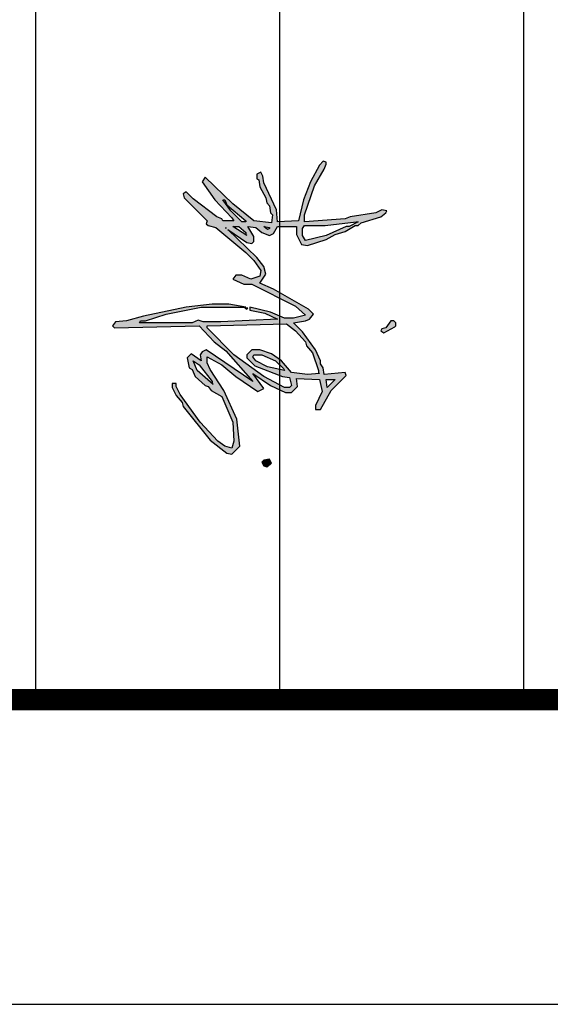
# Model space of a CAD drawing. Extents: x -424536 to -66822, y 139826 to 492209.
# Tile 40 of 69: x -143012 to -139182, y 139826 to 146939. Entities that reach past the tile are written whole.
import ezdxf

# ---------------------------------------------------------------- set-up
doc = ezdxf.new("R2010")
doc.units = 0
doc.header["$LTSCALE"] = 1000
doc.header["$MEASUREMENT"] = 0
doc.layers.add('图框', color=3, linetype='Continuous')

# ---------------------------------------------------------------- blocks, each defined once
blk = doc.blocks.new('新块')
at = {"linetype": 'Continuous'}
h = blk.add_hatch(color=0, dxfattribs=at)
h.paths.add_polyline_path([(89, 147), (90, 152), (88, 154), (83, 154), (73, 148), (74, 156), (79, 162), (82, 170), (80, 174), (73, 178), (73, 197), (81, 197), (91, 202), (92, 208), (86, 227), (81, 236), (78, 246), (72, 256), (72, 259), (69, 262), (63, 282), (59, 287), (57, 288), (56, 283), (59, 277), (63, 251), (65, 246), (68, 205), (61, 205), (32, 215), (15, 225), (10, 227), (8, 227), (7, 224), (11, 220), (28, 211), (46, 204), (67, 199), (68, 178), (56, 177), (29, 164), (22, 163), (18, 161), (20, 157), (25, 157), (26, 159), (33, 160), (44, 166), (49, 167), (52, 170), (59, 171), (61, 173), (69, 172), (67, 154), (50, 133), (23, 105), (28, 102), (46, 115), (64, 132), (67, 134), (67, 123), (65, 122), (63, 117), (45, 93), (38, 86), (40, 83), (44, 84), (67, 107), (70, 106), (72, 108), (74, 116), (99, 146), (107, 154), (117, 161), (123, 160), (126, 151), (122, 142), (122, 136), (126, 133), (131, 144), (131, 152), (153, 196), (162, 206), (165, 194), (165, 185), (159, 171), (154, 150), (157, 150), (160, 165), (166, 178), (169, 121), (169, 103), (167, 98), (170, 92), (170, 39), (168, 40), (168, 45), (161, 66), (154, 101), (154, 146), (151, 129), (151, 112), (154, 86), (163, 43), (168, 26), (169, 15), (173, 12), (175, 14), (173, 99), (189, 114), (198, 126), (229, 153), (197, 106), (199, 102), (202, 100), (208, 101), (201, 91), (205, 87), (215, 89), (217, 92), (224, 95), (233, 105), (234, 108), (238, 111), (244, 122), (270, 133), (289, 134), (296, 132), (294, 125), (289, 118), (270, 100), (242, 80), (234, 76), (231, 76), (231, 72), (235, 72), (243, 76), (250, 82), (254, 83), (288, 110), (301, 127), (302, 132), (294, 140), (267, 137), (238, 124), (217, 110), (210, 107), (204, 107), (212, 122), (224, 136), (239, 158), (236, 164), (221, 153), (233, 171), (240, 186), (240, 192), (234, 198), (226, 197), (227, 220), (239, 223), (253, 216), (257, 216), (257, 221), (238, 232), (223, 247), (220, 246), (222, 225), (215, 224), (211, 221), (208, 221), (197, 216), (179, 203), (170, 194), (168, 206), (166, 210), (161, 214), (156, 209), (136, 174), (130, 160), (121, 166), (113, 164), (104, 157), (76, 128)])
h.paths.add_polyline_path([(79, 146), (81, 146), (82, 147), (73, 133), (73, 139)], flags=17)
h.paths.add_polyline_path([(68, 146), (68, 142), (57, 131), (46, 123), (46, 125), (51, 127), (67, 146)], flags=17)
h.paths.add_polyline_path([(73, 164), (74, 170), (75, 170), (76, 168)], flags=17)
h.paths.add_polyline_path([(75, 203), (72, 205), (72, 226), (68, 257), (68, 259), (73, 250), (73, 247), (82, 227), (87, 206), (82, 203)], flags=16)
h.paths.add_polyline_path([(171, 187), (178, 196), (189, 206), (193, 207), (200, 213), (218, 219), (220, 219), (221, 220), (222, 208), (220, 192), (208, 182), (201, 172), (197, 160), (197, 152), (202, 147), (205, 147), (213, 155), (224, 183), (225, 190), (233, 192), (235, 190), (235, 185), (224, 164), (202, 134), (175, 107), (173, 107)], flags=16)
h.paths.add_polyline_path([(202, 154), (202, 162), (208, 176), (216, 184), (218, 185), (214, 168), (208, 156), (204, 153)], flags=16)
h.paths.add_polyline_path([(208, 93), (212, 99), (229, 112), (231, 112), (232, 113), (218, 97)], flags=16)
h.paths.add_polyline_path([(227, 227), (227, 235), (227, 236), (235, 228)], flags=16)
for points in [[(174, 296), (173, 297), (170, 297), (168, 295), (168, 292), (175, 287), (176, 283), (178, 282), (180, 285)], [(315, 167), (312, 171), (311, 172), (307, 170), (308, 164), (310, 162), (314, 164)], [(156, 147), (155, 148), (155, 145)]]:
    blk.add_hatch(color=0, dxfattribs=at).paths.add_polyline_path(points)
at = {"linetype": 'Continuous', "elevation": 15302255}
for points in [[(59, 287), (57, 288), (56, 283), (59, 277), (63, 251), (65, 246), (68, 205), (61, 205), (32, 215), (15, 225), (10, 227), (8, 227), (7, 224), (11, 220), (28, 211), (46, 204), (67, 199), (68, 178), (56, 177), (29, 164), (22, 163), (18, 161), (20, 157), (25, 157), (26, 159), (33, 160), (44, 166), (49, 167), (52, 170), (59, 171), (61, 173), (69, 172), (67, 154), (50, 133), (23, 105), (28, 102), (46, 115), (64, 132), (67, 134), (67, 123), (65, 122), (63, 117), (45, 93), (38, 86), (40, 83), (44, 84), (67, 107), (70, 106), (72, 108), (74, 116), (99, 146), (107, 154), (117, 161), (123, 160), (126, 151), (122, 142), (122, 136), (126, 133), (131, 144), (131, 152), (153, 196), (162, 206), (165, 194), (165, 185), (159, 171), (154, 150), (157, 150), (160, 165), (166, 178), (169, 121), (169, 103), (167, 98), (170, 92), (170, 39), (168, 40), (168, 45), (161, 66), (154, 101), (154, 146), (151, 129), (151, 112), (154, 86), (163, 43), (168, 26), (169, 15), (173, 12), (175, 14), (173, 99), (189, 114), (198, 126), (229, 153), (197, 106), (199, 102), (202, 100), (208, 101), (201, 91), (205, 87), (215, 89), (217, 92), (224, 95), (233, 105), (234, 108), (238, 111), (244, 122), (270, 133), (289, 134), (296, 132), (294, 125), (289, 118), (270, 100), (242, 80), (234, 76), (231, 76), (231, 72), (235, 72), (243, 76), (250, 82), (254, 83), (288, 110), (301, 127), (302, 132), (294, 140), (267, 137), (238, 124), (217, 110), (210, 107), (204, 107), (212, 122), (224, 136), (239, 158), (236, 164), (221, 153), (233, 171), (240, 186), (240, 192), (234, 198), (226, 197), (227, 220), (239, 223), (253, 216), (257, 216), (257, 221), (238, 232), (223, 247), (220, 246), (222, 225), (215, 224), (211, 221), (208, 221), (197, 216), (179, 203), (170, 194), (168, 206), (166, 210), (161, 214), (156, 209), (136, 174), (130, 160), (121, 166), (113, 164), (104, 157), (76, 128), (89, 147), (90, 152), (88, 154), (83, 154), (73, 148), (74, 156), (79, 162), (82, 170), (80, 174), (73, 178), (73, 197), (81, 197), (91, 202), (92, 208), (86, 227), (81, 236), (78, 246), (72, 256), (72, 259), (69, 262), (63, 282), (59, 287)], [(174, 296), (173, 297), (170, 297), (168, 295), (168, 292), (175, 287), (176, 283), (178, 282), (180, 285), (174, 296)], [(68, 257), (68, 259), (73, 250), (73, 247), (82, 227), (87, 206), (82, 203), (75, 203), (72, 205), (72, 226), (68, 257)], [(227, 235), (227, 236), (235, 228), (227, 227), (227, 235)], [(218, 219), (220, 219), (221, 220), (222, 208), (220, 192), (208, 182), (201, 172), (197, 160), (197, 152), (202, 147), (205, 147), (213, 155), (224, 183), (225, 190), (233, 192), (235, 190), (235, 185), (224, 164), (202, 134), (175, 107), (173, 107), (171, 187), (178, 196), (189, 206), (193, 207), (200, 213), (218, 219)], [(216, 184), (218, 185), (214, 168), (208, 156), (204, 153), (202, 154), (202, 162), (208, 176), (216, 184)], [(74, 170), (75, 170), (76, 168), (73, 164), (74, 170)], [(312, 171), (311, 172), (307, 170), (308, 164), (310, 162), (314, 164), (315, 167), (312, 171)], [(67, 146), (68, 146), (68, 142), (57, 131), (46, 123), (46, 125), (51, 127), (67, 146)], [(79, 146), (81, 146), (82, 147), (73, 133), (73, 139), (79, 146)], [(156, 147), (155, 148), (155, 145), (156, 147)], [(74, 126), (75, 126), (74, 126)], [(229, 112), (231, 112), (232, 113), (218, 97), (208, 93), (212, 99), (229, 112)]]:
    blk.add_lwpolyline(points, dxfattribs=at)

msp = doc.modelspace()

# ---------------------------------------------------------------- linework, layer by layer
at = {"color": 4, "const_width": 154}
msp.add_lwpolyline([(-69022.3, 142026.2), (-69022.3, 297786.2), (-157022.3, 297786.2), (-157022.3, 142026.2)], close=True, dxfattribs=at)
at = {"layer": '图框', "color": 4}
for p, q in [((-142899.2, 157693.6), (-142899.2, 142026.2)), ((-141137.7, 157693.6), (-141137.7, 142026.2)), ((-139376.3, 157693.6), (-139376.3, 142026.2)), ((-157022.3, 142026.2), (-69022.3, 142026.2))]:
    msp.add_line(p, q, dxfattribs=at)
at = {"layer": '图框', "color": 4, "flags": 128}
msp.add_lwpolyline([(-159222.3, 303286.2), (-159222.3, 139826.2), (-66822.3, 139826.2), (-66822.3, 303286.2), (-159222.3, 303286.2)], dxfattribs=at)

# ---------------------------------------------------------------- block references
at = {"linetype": 'Continuous', "xscale": 7.173527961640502, "yscale": 7.173527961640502, "zscale": 7.173527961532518, "rotation": 270}
msp.add_blockref('新块', (-142427.6, 145967.3, -109771154.1), dxfattribs=at)

doc.saveas('drawing.dxf')
